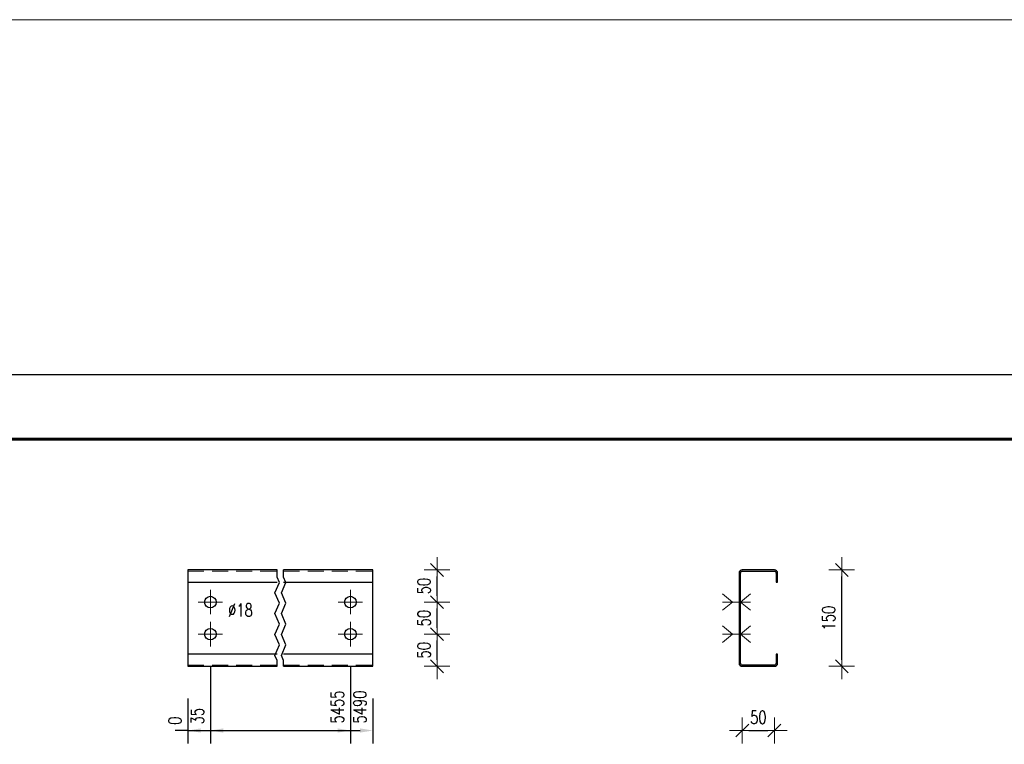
# Model space of a CAD drawing. Header units: millimetres. Extents: x -134 to 978, y 9358 to 10027.
# Tile 24 of 44: x 150 to 303, y 9894 to 10007. Entities that reach past the tile are written whole.
import ezdxf

# ---------------------------------------------------------------- set-up
doc = ezdxf.new("R2010")
doc.units = ezdxf.units.MM
doc.header["$LTSCALE"] = 10
doc.linetypes.add('HIDDEN', pattern=[0.375, 0.25, -0.125])
doc.linetypes.add('MITTE', pattern=[2, 1.25, -0.25, 0.25, -0.25])
doc.layers.get('Defpoints').update_dxf_attribs({"color": 1})
doc.layers.add('_FORMATKA', color=8, linetype='Continuous', plot=False)
for name, color, linetype, lineweight in [('_RAMKA', 7, 'Continuous', 35), ('PS_Bolt', 4, 'Continuous', 13), ('PS_DIM', 4, 'Continuous', 13), ('PS_Hidden', 2, 'HIDDEN', 9), ('PS_Mid', 5, 'MITTE', 15), ('PS_Shape', 161, 'Continuous', 30), ('PS_SOLID', 7, 'Continuous', 30)]:
    doc.layers.add(name, color=color, linetype=linetype, lineweight=lineweight)
doc.styles.add('simplex', font='simplex.shx', dxfattribs={"width": 0.75})
doc.dimstyles.new('1_10_GŁ_DS1-LS10', dxfattribs={"dimtxt": 2, "dimasz": 2, "dimexe": 2, "dimexo": 5, "dimgap": 1, "dimtad": 1, "dimjust": 4, "dimdec": 0, "dimlfac": 10, "dimtxsty": 'simplex', "dimblk1": 'NONE', "dimsah": 1, "dimcen": 2, "dimclrd": 256, "dimclre": 256, "dimclrt": 3, "dimadec": 1, "dimazin": 0, "dimtfac": 1, "dimtdec": 0, "dimtmove": 2, "dimatfit": 3, "dimfxl": 1, "dimarcsym": 0})
doc.dimstyles.new('1_10_PRZ', dxfattribs={"dimtxt": 2, "dimasz": 1, "dimexe": 2, "dimexo": 5, "dimgap": 1, "dimtad": 1, "dimdec": 0, "dimlfac": 10, "dimtxsty": 'simplex', "dimblk": 'dimznak', "dimcen": 2, "dimse1": 1, "dimse2": 1, "dimclrt": 3, "dimadec": 1, "dimazin": 0, "dimtfac": 1, "dimtdec": 0, "dimtix": 1, "dimtmove": 2, "dimatfit": 3, "dimldrblk": 'dim-grot', "dimfxl": 1, "dimarcsym": 0})
doc.dimstyles.new('1_10_PRZ_DS1-LS10', dxfattribs={"dimtxt": 2, "dimasz": 1, "dimexe": 2, "dimexo": 5, "dimgap": 1, "dimtad": 1, "dimdec": 0, "dimlfac": 10, "dimtxsty": 'simplex', "dimblk": 'dimznak', "dimcen": 2, "dimse1": 1, "dimse2": 1, "dimclrt": 3, "dimadec": 1, "dimazin": 0, "dimtfac": 1, "dimtdec": 0, "dimtix": 1, "dimtmove": 2, "dimatfit": 3, "dimldrblk": 'dim-grot', "dimfxl": 1, "dimarcsym": 0})

# ---------------------------------------------------------------- blocks, each defined once
blk = doc.blocks.new('*D153')
at = {"layer": 'Defpoints', "color": 0, "transparency": 16777216}
for p in [(176.3, 9906.44), (176.3, 9906.44), (176.3, 9896.44)]:
    blk.add_point(p, dxfattribs=at)
at = {"layer": 'PS_DIM', "lineweight": -2, "transparency": 16777216}
for p, q in [((176.3, 9901.44), (176.3, 9894.44)), ((176.3, 9901.44), (176.3, 9894.44)), ((176.3, 9896.44), (174.3, 9896.44)), ((176.3, 9896.44), (176.3, 9896.44)), ((178.3, 9896.44), (180.3, 9896.44))]:
    blk.add_line(p, q, dxfattribs=at)
at = {"layer": 'PS_DIM', "transparency": 16777216}
blk.add_solid([(178.3, 9896.77), (178.3, 9896.11), (176.3, 9896.44)], dxfattribs=at)
at = {"layer": 'PS_DIM', "color": 3, "transparency": 16777216, "insert": (174.28, 9897.96), "char_height": 2, "attachment_point": 5, "rotation": 90, "style": 'simplex'}
blk.add_mtext('0', dxfattribs=at)
blk = doc.blocks.new('_None')
blk = doc.blocks.new('*D154')
at = {"layer": 'Defpoints', "color": 0, "transparency": 16777216}
for p in [(179.8, 9911.44), (176.3, 9906.44), (179.8, 9896.44)]:
    blk.add_point(p, dxfattribs=at)
at = {"layer": 'PS_DIM', "lineweight": -2, "transparency": 16777216}
for p, q in [((179.8, 9906.44), (179.8, 9894.44)), ((176.3, 9901.44), (176.3, 9894.44)), ((176.3, 9896.44), (174.3, 9896.44)), ((176.3, 9896.44), (179.8, 9896.44)), ((181.8, 9896.44), (183.8, 9896.44))]:
    blk.add_line(p, q, dxfattribs=at)
at = {"layer": 'PS_DIM', "transparency": 16777216}
blk.add_solid([(181.8, 9896.77), (181.8, 9896.11), (179.8, 9896.44)], dxfattribs=at)
at = {"layer": 'PS_DIM', "color": 3, "transparency": 16777216, "insert": (177.78, 9898.67), "char_height": 2, "attachment_point": 5, "rotation": 90, "style": 'simplex'}
blk.add_mtext('35', dxfattribs=at)
blk = doc.blocks.new('*D155')
at = {"layer": 'Defpoints', "color": 0, "transparency": 16777216}
for p in [(201.6, 9911.44), (176.3, 9906.44), (201.6, 9896.44)]:
    blk.add_point(p, dxfattribs=at)
at = {"layer": 'PS_DIM', "lineweight": -2, "transparency": 16777216}
for p, q in [((201.6, 9906.44), (201.6, 9894.44)), ((176.3, 9901.44), (176.3, 9894.44)), ((176.3, 9896.44), (199.6, 9896.44))]:
    blk.add_line(p, q, dxfattribs=at)
at = {"layer": 'PS_DIM', "transparency": 16777216}
blk.add_solid([(199.6, 9896.77), (199.6, 9896.11), (201.6, 9896.44)], dxfattribs=at)
at = {"layer": 'PS_DIM', "color": 3, "transparency": 16777216, "insert": (199.58, 9900.1), "char_height": 2, "attachment_point": 5, "rotation": 90, "style": 'simplex'}
blk.add_mtext('5455', dxfattribs=at)
blk = doc.blocks.new('*D156')
at = {"layer": 'Defpoints', "color": 0, "transparency": 16777216}
for p in [(176.3, 9906.44), (205.1, 9906.44), (205.1, 9896.44)]:
    blk.add_point(p, dxfattribs=at)
at = {"layer": 'PS_DIM', "lineweight": -2, "transparency": 16777216}
for p, q in [((176.3, 9901.44), (176.3, 9894.44)), ((205.1, 9901.44), (205.1, 9894.44)), ((176.3, 9896.44), (203.1, 9896.44))]:
    blk.add_line(p, q, dxfattribs=at)
at = {"layer": 'PS_DIM', "transparency": 16777216}
blk.add_solid([(203.1, 9896.77), (203.1, 9896.11), (205.1, 9896.44)], dxfattribs=at)
at = {"layer": 'PS_DIM', "color": 3, "transparency": 16777216, "insert": (203.08, 9900.1), "char_height": 2, "attachment_point": 5, "rotation": 90, "style": 'simplex'}
blk.add_mtext('5490', dxfattribs=at)
blk = doc.blocks.new('dimznak')
at = {"color": 0}
for points in [[(0, 2), (0, -2)], [(-2, 0), (2, 0)]]:
    blk.add_lwpolyline(points, dxfattribs=at)
at = {"color": 2}
blk.add_lwpolyline([(1, 1), (-1, -1)], dxfattribs=at)
blk = doc.blocks.new('*D157')
at = {"layer": 'Defpoints', "color": 0, "transparency": 16777216}
for p in [(201.6, 9911.44), (215.1, 9911.44), (201.6, 9906.44)]:
    blk.add_point(p, dxfattribs=at)
at = {"layer": 'PS_DIM', "color": 0, "lineweight": -2, "transparency": 16777216}
blk.add_line((215.1, 9907.44), (215.1, 9910.44), dxfattribs=at)
for p, rotation in [((215.1, 9911.44), 90), ((215.1, 9906.44), 270)]:
    blk.add_blockref('dimznak', p, dxfattribs=dict(at, rotation=rotation))
at = {"layer": 'PS_DIM', "color": 3, "transparency": 16777216, "insert": (213.06, 9908.94), "char_height": 2, "attachment_point": 5, "rotation": 90, "style": 'simplex'}
blk.add_mtext('50', dxfattribs=at)
blk = doc.blocks.new('dim-grot')
blk.add_hatch(color=256).paths.add_polyline_path([(0, 0), (-2, 0.5), (-2, -0.5)])
blk.add_lwpolyline([(0, 0), (-2, 0.5), (-2, -0.5), (0, 0)])
blk = doc.blocks.new('*D158')
at = {"layer": 'Defpoints', "color": 0, "transparency": 16777216}
for p in [(201.6, 9916.44), (215.1, 9916.44), (201.6, 9911.44)]:
    blk.add_point(p, dxfattribs=at)
at = {"layer": 'PS_DIM', "color": 0, "lineweight": -2, "transparency": 16777216}
blk.add_line((215.1, 9912.44), (215.1, 9915.44), dxfattribs=at)
for p, rotation in [((215.1, 9916.44), 90), ((215.1, 9911.44), 270)]:
    blk.add_blockref('dimznak', p, dxfattribs=dict(at, rotation=rotation))
at = {"layer": 'PS_DIM', "color": 3, "transparency": 16777216, "insert": (213.06, 9913.94), "char_height": 2, "attachment_point": 5, "rotation": 90, "style": 'simplex'}
blk.add_mtext('50', dxfattribs=at)
blk = doc.blocks.new('*D159')
at = {"layer": 'Defpoints', "color": 0, "transparency": 16777216}
for p in [(201.6, 9921.44), (215.1, 9921.44), (201.6, 9916.44)]:
    blk.add_point(p, dxfattribs=at)
at = {"layer": 'PS_DIM', "color": 0, "lineweight": -2, "transparency": 16777216}
blk.add_line((215.1, 9917.44), (215.1, 9920.44), dxfattribs=at)
for p, rotation in [((215.1, 9921.44), 90), ((215.1, 9916.44), 270)]:
    blk.add_blockref('dimznak', p, dxfattribs=dict(at, rotation=rotation))
at = {"layer": 'PS_DIM', "color": 3, "transparency": 16777216, "insert": (213.06, 9918.94), "char_height": 2, "attachment_point": 5, "rotation": 90, "style": 'simplex'}
blk.add_mtext('50', dxfattribs=at)
blk = doc.blocks.new('*D160')
at = {"layer": 'Defpoints', "color": 0, "transparency": 16777216}
for p in [(262.63, 9906.44), (267.63, 9906.44), (267.63, 9896.44)]:
    blk.add_point(p, dxfattribs=at)
at = {"layer": 'PS_DIM', "color": 0, "lineweight": -2, "transparency": 16777216}
blk.add_line((263.63, 9896.44), (266.63, 9896.44), dxfattribs=at)
at = {"layer": 'PS_DIM', "color": 0, "lineweight": -2, "transparency": 16777216, "rotation": 180}
blk.add_blockref('dimznak', (262.63, 9896.44), dxfattribs=at)
at = {"layer": 'PS_DIM', "color": 0, "lineweight": -2, "transparency": 16777216}
blk.add_blockref('dimznak', (267.63, 9896.44), dxfattribs=at)
at = {"layer": 'PS_DIM', "color": 3, "transparency": 16777216, "insert": (265.13, 9898.48), "char_height": 2, "attachment_point": 5, "style": 'simplex'}
blk.add_mtext('50', dxfattribs=at)
blk = doc.blocks.new('*D161')
at = {"layer": 'Defpoints', "color": 0, "transparency": 16777216}
for p in [(268.13, 9921.44), (278.13, 9921.44), (268.13, 9906.44)]:
    blk.add_point(p, dxfattribs=at)
at = {"layer": 'PS_DIM', "color": 0, "lineweight": -2, "transparency": 16777216}
blk.add_line((278.13, 9907.44), (278.13, 9920.44), dxfattribs=at)
for p, rotation in [((278.13, 9921.44), 90), ((278.13, 9906.44), 270)]:
    blk.add_blockref('dimznak', p, dxfattribs=dict(at, rotation=rotation))
at = {"layer": 'PS_DIM', "color": 3, "transparency": 16777216, "insert": (276.09, 9913.94), "char_height": 2, "attachment_point": 5, "rotation": 90, "style": 'simplex'}
blk.add_mtext('150', dxfattribs=at)
blk = doc.blocks.new('*D514')
at = {"color": 252, "lineweight": -2, "transparency": 16777216}
blk.add_line((-1097, 649.33), (-3, 649.33), dxfattribs=at)
at = {"layer": 'Defpoints', "color": 0, "transparency": 16777216}
for p in [(0, 649.33), (-1100, 594), (0, 594)]:
    blk.add_point(p, dxfattribs=at)
at = {"color": 252, "lineweight": -2, "transparency": 16777216, "xscale": 3, "yscale": 3, "zscale": 3, "rotation": 180}
blk.add_blockref('dimznak', (-1100, 649.33), dxfattribs=at)
at = {"color": 252, "lineweight": -2, "transparency": 16777216, "xscale": 3, "yscale": 3, "zscale": 3}
blk.add_blockref('dimznak', (0, 649.33), dxfattribs=at)
at = {"color": 252, "transparency": 16777216, "insert": (-550, 659.83), "char_height": 15, "attachment_point": 5, "style": 'simplex'}
blk.add_mtext('1100', dxfattribs=at)
blk = doc.blocks.new('*X676')
at = {"color": 3, "linetype": 'Continuous'}
blk.add_line((179.8, 9911.44), (179.8, 9911.44), dxfattribs=at)
blk.add_line((179.8, 9911.44), (179.8, 9911.44), dxfattribs=at)
blk.add_line((179.8, 9911.44), (179.8, 9911.44), dxfattribs=at)
blk.add_line((179.8, 9911.44), (179.8, 9911.44), dxfattribs=at)
blk.add_line((179.8, 9911.44), (179.8, 9911.44), dxfattribs=at)
blk = doc.blocks.new('*X677')
at = {"color": 3, "linetype": 'Continuous'}
blk.add_line((179.8, 9916.44), (179.8, 9916.44), dxfattribs=at)
blk.add_line((179.8, 9916.44), (179.8, 9916.44), dxfattribs=at)
blk.add_line((179.8, 9916.44), (179.8, 9916.44), dxfattribs=at)
blk.add_line((179.8, 9916.44), (179.8, 9916.44), dxfattribs=at)
blk.add_line((179.8, 9916.44), (179.8, 9916.44), dxfattribs=at)
blk = doc.blocks.new('*X678')
at = {"color": 3, "linetype": 'Continuous'}
blk.add_line((201.6, 9911.44), (201.6, 9911.44), dxfattribs=at)
blk.add_line((201.6, 9911.44), (201.6, 9911.44), dxfattribs=at)
blk.add_line((201.6, 9911.44), (201.6, 9911.44), dxfattribs=at)
blk.add_line((201.6, 9911.44), (201.6, 9911.44), dxfattribs=at)
blk.add_line((201.6, 9911.44), (201.6, 9911.44), dxfattribs=at)
blk = doc.blocks.new('*X679')
at = {"color": 3, "linetype": 'Continuous'}
blk.add_line((201.6, 9916.44), (201.6, 9916.44), dxfattribs=at)
blk.add_line((201.6, 9916.44), (201.6, 9916.44), dxfattribs=at)
blk.add_line((201.6, 9916.44), (201.6, 9916.44), dxfattribs=at)
blk.add_line((201.6, 9916.44), (201.6, 9916.44), dxfattribs=at)
blk.add_line((201.6, 9916.44), (201.6, 9916.44), dxfattribs=at)
blk = doc.blocks.new('*X680')
at = {"color": 1}
for p, q in [((190.2, 9920.33), (190.2, 9921.44)), ((191.2, 9920.33), (191.2, 9921.44)), ((189.86, 9917.89), (190.54, 9919.51)), ((190.54, 9919.51), (190.2, 9920.33)), ((190.86, 9917.89), (191.54, 9919.51)), ((191.54, 9919.51), (191.2, 9920.33)), ((190.54, 9916.26), (189.86, 9917.89)), ((191.54, 9916.26), (190.86, 9917.89)), ((189.86, 9914.64), (190.54, 9916.26)), ((190.86, 9914.64), (191.54, 9916.26)), ((190.54, 9913.01), (189.86, 9914.64)), ((191.54, 9913.01), (190.86, 9914.64)), ((189.86, 9911.39), (190.54, 9913.01)), ((190.86, 9911.39), (191.54, 9913.01)), ((190.54, 9909.76), (189.86, 9911.39)), ((191.54, 9909.76), (190.86, 9911.39)), ((189.86, 9908.13), (190.54, 9909.76)), ((190.86, 9908.13), (191.54, 9909.76)), ((190.2, 9907.32), (189.86, 9908.13)), ((190.2, 9906.44), (190.2, 9907.32)), ((191.2, 9907.32), (190.86, 9908.13)), ((191.2, 9906.44), (191.2, 9907.32))]:
    blk.add_line(p, q, dxfattribs=at)
at = {"layer": 'PS_Hidden', "color": 2, "linetype": 'HIDDEN'}
for p, q in [((176.3, 9921.24), (190.2, 9921.24)), ((191.2, 9921.24), (205.1, 9921.24)), ((176.3, 9906.64), (190.2, 9906.64)), ((191.2, 9906.64), (205.1, 9906.64))]:
    blk.add_line(p, q, dxfattribs=at)
at = {"layer": 'PS_Mid', "color": 5, "linetype": 'MITTE'}
for p, q in [((179.8, 9918.34), (179.8, 9914.54)), ((201.6, 9918.34), (201.6, 9914.54)), ((181.7, 9916.44), (177.9, 9916.44)), ((203.5, 9916.44), (199.7, 9916.44)), ((179.8, 9913.34), (179.8, 9909.54)), ((201.6, 9913.34), (201.6, 9909.54)), ((181.7, 9911.44), (177.9, 9911.44)), ((203.5, 9911.44), (199.7, 9911.44))]:
    blk.add_line(p, q, dxfattribs=at)
at = {"layer": 'PS_SOLID', "color": 7, "linetype": 'Continuous'}
for p, q in [((190.2, 9921.44), (176.3, 9921.44)), ((176.3, 9921.44), (176.3, 9919.54)), ((205.1, 9921.44), (191.2, 9921.44)), ((205.1, 9919.54), (205.1, 9921.44)), ((176.3, 9919.54), (190.2, 9919.54)), ((176.3, 9919.54), (176.3, 9908.34)), ((191.2, 9919.54), (205.1, 9919.54)), ((205.1, 9908.34), (205.1, 9919.54)), ((190.2, 9908.34), (176.3, 9908.34)), ((176.3, 9908.34), (176.3, 9906.44)), ((205.1, 9908.34), (191.2, 9908.34)), ((205.1, 9906.44), (205.1, 9908.34)), ((176.3, 9906.44), (190.2, 9906.44)), ((191.2, 9906.44), (205.1, 9906.44))]:
    blk.add_line(p, q, dxfattribs=at)
at = {"layer": 'PS_SOLID', "color": 7}
for centre in [(179.8, 9916.44), (201.6, 9916.44), (179.8, 9911.44), (201.6, 9911.44)]:
    blk.add_circle(centre, 0.9, dxfattribs=at)
blk = doc.blocks.new('*X682')
at = {"color": 3, "linetype": 'Continuous'}
for p, q in [((261.13, 9911.44), (259.53, 9912.72)), ((262.33, 9911.44), (263.93, 9912.72)), ((259.53, 9910.16), (261.13, 9911.44)), ((259.53, 9911.44), (263.93, 9911.44)), ((263.93, 9910.16), (262.33, 9911.44))]:
    blk.add_line(p, q, dxfattribs=at)
blk = doc.blocks.new('*X683')
at = {"color": 3, "linetype": 'Continuous'}
for p, q in [((261.13, 9916.44), (259.53, 9917.72)), ((259.53, 9915.16), (261.13, 9916.44)), ((259.53, 9916.44), (263.93, 9916.44)), ((262.33, 9916.44), (263.93, 9917.72)), ((263.93, 9915.16), (262.33, 9916.44))]:
    blk.add_line(p, q, dxfattribs=at)
blk = doc.blocks.new('*X684')
at = {"color": 3, "linetype": 'Continuous'}
for p, q in [((261.13, 9911.44), (259.53, 9912.72)), ((262.33, 9911.44), (263.93, 9912.72)), ((259.53, 9910.16), (261.13, 9911.44)), ((259.53, 9911.44), (263.93, 9911.44)), ((263.93, 9910.16), (262.33, 9911.44))]:
    blk.add_line(p, q, dxfattribs=at)
blk = doc.blocks.new('*X685')
at = {"color": 3, "linetype": 'Continuous'}
for p, q in [((261.13, 9916.44), (259.53, 9917.72)), ((259.53, 9915.16), (261.13, 9916.44)), ((259.53, 9916.44), (263.93, 9916.44)), ((262.33, 9916.44), (263.93, 9917.72)), ((263.93, 9915.16), (262.33, 9916.44))]:
    blk.add_line(p, q, dxfattribs=at)
blk = doc.blocks.new('*X686')
at = {"layer": 'PS_Hidden', "color": 2, "linetype": 'HIDDEN'}
for p, q in [((262.33, 9917.34), (262.13, 9917.34)), ((262.13, 9915.54), (262.33, 9915.54)), ((262.33, 9912.34), (262.13, 9912.34)), ((262.13, 9910.54), (262.33, 9910.54))]:
    blk.add_line(p, q, dxfattribs=at)
at = {"layer": 'PS_SOLID', "color": 7, "linetype": 'Continuous'}
for p, q in [((262.13, 9920.94), (262.13, 9906.94)), ((262.33, 9916.44), (262.33, 9920.94)), ((267.63, 9921.44), (262.63, 9921.44)), ((262.63, 9921.24), (267.63, 9921.24)), ((267.93, 9920.94), (267.93, 9919.54)), ((268.13, 9919.54), (268.13, 9920.94)), ((267.93, 9919.54), (268.13, 9919.54)), ((262.33, 9911.44), (262.33, 9916.44)), ((262.33, 9906.94), (262.33, 9911.44)), ((268.13, 9908.34), (267.93, 9908.34)), ((267.93, 9908.34), (267.93, 9906.94)), ((268.13, 9906.94), (268.13, 9908.34)), ((267.63, 9906.64), (262.63, 9906.64)), ((262.63, 9906.44), (267.63, 9906.44))]:
    blk.add_line(p, q, dxfattribs=at)
at = {"layer": 'PS_SOLID'}
for centre, radius, start, end in [((262.63, 9920.94), 0.5, 90, 180), ((262.63, 9920.94), 0.3, 90, 180), ((267.63, 9920.94), 0.5, 360, 90), ((267.63, 9920.94), 0.3, 360, 90), ((262.63, 9906.94), 0.5, 180, 270), ((262.63, 9906.94), 0.3, 180, 270), ((267.63, 9906.94), 0.3, 270, 0), ((267.63, 9906.94), 0.5, 270, 0)]:
    blk.add_arc(centre, radius, start, end, dxfattribs=at)
blk = doc.blocks.new('*U506')
at = {"layer": '_FORMATKA', "lineweight": -3}
blk.add_lwpolyline([(-1100, 0), (0, 0), (0, 594), (-1100, 594)], close=True, dxfattribs=at)
at = {"layer": '_RAMKA', "lineweight": -3, "const_width": 0.5}
blk.add_lwpolyline([(-1070, 10), (-10, 10), (-10, 584), (-1070, 584)], close=True, dxfattribs=at)
dim = blk.add_linear_dim(base=(0, 649.33), p1=(-1100, 594), p2=(0, 594), dimstyle='1_10_PRZ', override={"dimscale": 3, "dimtxt": 5, "dimlfac": 1, "dimclrd": 252, "dimclrt": 252})
dim.commit()
dim.dimension.update_dxf_attribs({"geometry": '*D514', "text_midpoint": (-550, 659.83)})

msp = doc.modelspace()

# ---------------------------------------------------------------- block references
at = {"layer": 'PS_Bolt', "color": 3}
for name in ['*X677', '*X679', '*X683', '*X685', '*X682', '*X684', '*X676', '*X678']:
    msp.add_blockref(name, (0, 0), dxfattribs=at)
at = {"layer": 'PS_DIM'}
msp.add_blockref('*U506', (972.3, 9357.81), dxfattribs=at)
at = {"layer": 'PS_Shape', "color": 5}
for name in ['*X680', '*X686']:
    msp.add_blockref(name, (0, 0), dxfattribs=at)

# ---------------------------------------------------------------- texts
at = {"layer": 'PS_DIM', "insert": (182.56, 9914.2), "char_height": 2, "attachment_point": 7, "style": 'simplex'}
msp.add_mtext('\\A1;%%c18', dxfattribs=at)

# ---------------------------------------------------------------- dimensions: what is measured, and where the dimension line sits
at = {"layer": 'PS_DIM'}
for base, p1, p2, picture, middle in [((215.1, 9921.44), (201.6, 9916.44), (201.6, 9921.44), '*D159', (213.06, 9918.94)), ((278.13, 9921.44), (268.13, 9906.44), (268.13, 9921.44), '*D161', (276.09, 9913.94)), ((215.1, 9916.44), (201.6, 9911.44), (201.6, 9916.44), '*D158', (213.06, 9913.94)), ((215.1, 9911.44), (201.6, 9906.44), (201.6, 9911.44), '*D157', (213.06, 9908.94))]:
    dim = msp.add_linear_dim(base=base, p1=p1, p2=p2, angle=90, dimstyle='1_10_PRZ_DS1-LS10', dxfattribs=at)
    dim.commit()
    dim.dimension.update_dxf_attribs({"geometry": picture, "text_midpoint": middle, "dimtype": 128})
for base, p1, p2, picture, middle in [((179.8, 9896.44), (176.3, 9906.44), (179.8, 9911.44), '*D154', (177.78, 9898.67)), ((176.2993, 9896.4396), (176.2992, 9906.4396), (176.2993, 9906.4396), '*D153', (174.2793, 9897.9596))]:
    dim = msp.add_linear_dim(base=base, p1=p1, p2=p2, dimstyle='1_10_GŁ_DS1-LS10', dxfattribs=at)
    dim.commit()
    dim.dimension.update_dxf_attribs({"geometry": picture, "text_midpoint": middle, "dimtype": 128, "text_rotation": 90})
for base, p2, text, picture, middle in [((201.6, 9896.44), (201.6, 9911.44), '5455', '*D155', (199.58, 9900.1)), ((205.1, 9896.44), (205.1, 9906.44), '5490', '*D156', (203.08, 9900.1))]:
    dim = msp.add_linear_dim(base=base, p1=(176.3, 9906.44), p2=p2, text=text, dimstyle='1_10_GŁ_DS1-LS10', dxfattribs=at)
    dim.commit()
    dim.dimension.update_dxf_attribs({"geometry": picture, "text_midpoint": middle, "dimtype": 128, "text_rotation": 90})
dim = msp.add_linear_dim(base=(267.63, 9896.44), p1=(262.63, 9906.44), p2=(267.63, 9906.44), dimstyle='1_10_PRZ_DS1-LS10', dxfattribs=at)
dim.commit()
dim.dimension.update_dxf_attribs({"geometry": '*D160', "text_midpoint": (265.13, 9898.48), "dimtype": 128})

doc.saveas('drawing.dxf')
